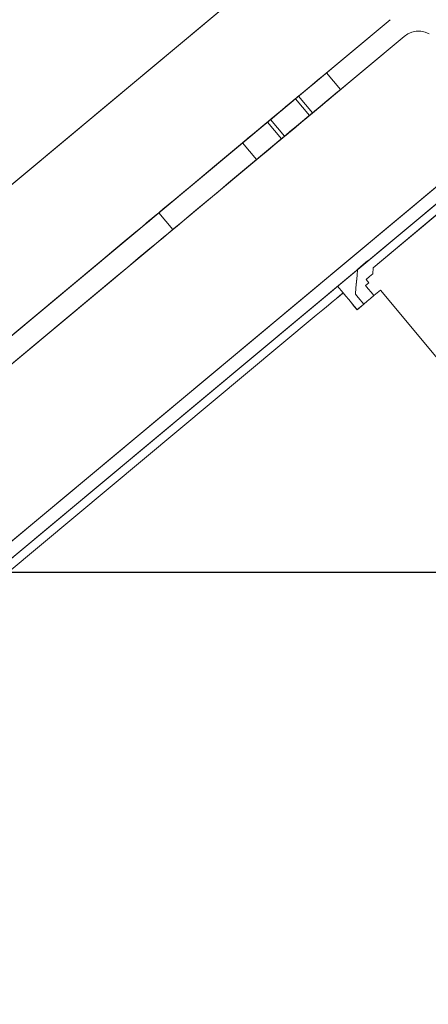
# Model space of a CAD drawing. Header units: millimetres. Extents: x -125266 to 274256, y -711690 to -301689.
# Tile 138 of 256: x -53008 to -52952, y -360982 to -360847. Entities that reach past the tile are written whole.
import ezdxf

# ---------------------------------------------------------------- set-up
doc = ezdxf.new("R2010")
doc.units = ezdxf.units.MM
for name, color, linetype, lineweight in [('AD Wall', 8, 'Continuous', 15), ('ARCH', 7, 'Continuous', 0), ('Equipment', 8, 'Continuous', 0), ('Finished Line', 7, 'Continuous', 0), ('MEPTEK HVAC-Kitchen Exhaust Air Duct', 30, 'Continuous', 30), ('MEPTEK-TEXT1', 7, 'Continuous', 30), ('Plaster Line', 7, 'Continuous', 0)]:
    doc.layers.add(name, color=color, linetype=linetype, lineweight=lineweight)
doc.layers.add('Light Equipment', color=8, linetype='Continuous')
doc.styles.get("Standard").update_dxf_attribs({"font": 'ARIALN.TTF'})
pattern_1 = [(22.867872, (419150.544, -703283.92), (-30.845707, 73.1364), [])]

# ---------------------------------------------------------------- blocks, each defined once
blk = doc.blocks.new('A$Cf0359734')
at = {"layer": 'Equipment', "extrusion": (0, 0, -1), "elevation": -15}
for points in [[(-610.08, 1224.8, -3.802846), (-1131.03, 947.45, 3.802846)], [(-563.59, 1106.14, -3.146449), (-1057.95, 842.95, 3.146449)], [(-925.33, 346.16, -0.129924), (-1023.81, 531.15, 1.000022), (-1101.7, 512.85, 0.129912), (-984, 291.76, -0.129912), (-1101.7, 512.85, -1.000022), (-1023.81, 531.15, 0.129924), (-925.33, 346.16, -0.129924), (-1023.82, 531.15, 0.129924), (-925.33, 346.16, -0.99992), (-984, 291.76, -0.129912), (-1101.7, 512.85, 0.129912), (-984, 291.76, 0.99992)]]:
    blk.add_lwpolyline(points, format="xyb", close=True, dxfattribs=at)
for points in [[(-1077.22, 914.23), (-1087.36, 908.84), (-1091.17, 906.81, 3.626728), (-598.02, 1169.35)], [(-597.22, 1169.31, -3.616317), (-1091.58, 906.12), (-1091.53, 906.21), (-1091.47, 906.29), (-1091.43, 906.38), (-1091.37, 906.46), (-1091.32, 906.55), (-1091.27, 906.64), (-1091.21, 906.72), (-1091.17, 906.81), (-598.02, 1169.35)], [(-597.22, 1169.31, -3.616317), (-1091.58, 906.12, 3.616317), (-597.22, 1169.31)], [(-591.72, 1158.99, -3.538831), (-1086.08, 895.8), (-1084.55, 898.38), (-1083.02, 900.96), (-1081.45, 903.53), (-1079.89, 906.09), (-1078.3, 908.63), (-1076.7, 911.18)], [(-591.72, 1158.99, -3.538831), (-1086.08, 895.8), (-1091.77, 906.49), (-1091.58, 906.12), (-1086.08, 895.8), (-1084.56, 898.38), (-1083.01, 900.96), (-1081.46, 903.52), (-1079.89, 906.09), (-1078.3, 908.64), (-1076.7, 911.18)], [(-599.16, 1041.72, -0.011713), (-984.65, 836.49), (-990.41, 833.33), (-995.88, 829.76), (-1000.96, 825.89), (-1005.71, 821.66), (-1011.22, 815.87), (-1016.16, 809.59), (-1020.38, 803.05), (-1023.98, 796.1), (-1025.53, 792.69), (-1080.44, 895.53, 3.572618), (-594.65, 1154.15, -3.572618), (-1080.44, 895.53, 3.572618), (-594.65, 1154.15, -3.572618), (-1080.31, 895.59), (-1031.84, 804.55), (-1031.86, 804.52), (-1031.84, 804.55)], [(-546.27, 1063.03, -2.890001), (-1031.78, 804.43), (-1025.53, 792.69)]]:
    blk.add_lwpolyline(points, format="xyb", dxfattribs=at)
for points in [[(-1106.8, 891.72), (-820.15, 353.29), (-819.59, 352.23), (-819.31, 351.71), (-818.74, 350.65), (-818.46, 350.12), (-818.18, 349.59), (-817.9, 349.06), (-819.49, 348.21), (-819.77, 348.74), (-820.05, 349.27), (-820.33, 349.8), (-820.89, 350.86), (-821.18, 351.39), (-821.74, 352.45), (-1108.39, 890.88)], [(-794.9, 385.89), (-918.04, 617.18)], [(-921.53, 579.36), (-920.92, 579.36), (-920.33, 579.24), (-919.76, 579.01), (-919.25, 578.67), (-918.83, 578.24), (-918.49, 577.73), (-918.83, 578.24), (-919.25, 578.67), (-919.76, 579.01), (-920.33, 579.24), (-920.92, 579.36), (-921.53, 579.36)], [(-825.23, 408.94), (-915.84, 579.14), (-901.08, 551.42)], [(-827.88, 407.53), (-918.49, 577.73), (-903.73, 550.01)], [(-918.49, 577.73), (-918.49, 577.73)], [(-933.64, 562.63), (-934.7, 562.07), (-934.42, 561.54), (-934.13, 561.01), (-933.57, 559.95), (-933.29, 559.42), (-932.72, 558.36), (-932.44, 557.83), (-926.52, 546.71), (-926.77, 545.9), (-926.49, 545.37), (-926.21, 544.84), (-926.74, 544.56), (-926.45, 544.03), (-926.98, 543.75), (-927.51, 543.47), (-928.04, 543.19)], [(-896.38, 542.59), (-896.29, 542.42), (-896.03, 541.92), (-895.59, 541.11), (-895.01, 540.01), (-894.3, 538.67), (-893.48, 537.15), (-892.6, 535.49), (-891.69, 533.77), (-892.6, 535.49), (-893.48, 537.15), (-894.3, 538.67), (-895.01, 540.01), (-895.59, 541.11), (-896.03, 541.92), (-896.29, 542.42), (-896.38, 542.59), (-896.48, 542.76), (-896.74, 543.27), (-897.18, 544.08), (-897.76, 545.18), (-898.47, 546.52), (-899.29, 548.04), (-900.17, 549.7), (-901.08, 551.42)], [(-903.73, 550.01), (-902.82, 548.29), (-901.93, 546.63), (-901.12, 545.11), (-900.41, 543.77), (-899.83, 542.67), (-899.39, 541.85), (-899.12, 541.36), (-899.03, 541.19)], [(-925.46, 547.28), (-924.9, 546.22), (-924.62, 545.69), (-924.87, 544.88), (-925.11, 544.07), (-925.36, 543.26), (-925.61, 542.44), (-926.14, 542.16), (-927.2, 541.6)], [(-1071.02, 468.43), (-928.61, 544.25), (-928.32, 543.72), (-928.04, 543.19), (-927.76, 542.66), (-927.48, 542.13), (-927.2, 541.6), (-926.63, 540.54), (-926.1, 540.82), (-925.57, 541.1), (-925.05, 541.39), (-924.52, 541.67), (-923.99, 541.95)], [(-834.92, 374.65), (-921.73, 537.71), (-922.3, 538.77), (-922.58, 539.3), (-923.14, 540.36), (-923.42, 540.89), (-923.7, 541.42), (-923.99, 541.95), (-922.93, 542.51)], [(-896.38, 542.59), (-896.29, 542.42), (-896.03, 541.93), (-895.59, 541.1), (-895.01, 540.01), (-894.3, 538.67), (-893.48, 537.14), (-892.6, 535.49), (-891.69, 533.77), (-849.39, 454.32), (-891.69, 533.77)], [(-896.38, 542.6), (-896.38, 542.6)], [(-896.38, 542.6), (-896.38, 542.6)], [(-899.03, 541.18), (-898.94, 541.02), (-898.68, 540.51), (-898.24, 539.7), (-897.66, 538.6), (-896.94, 537.26), (-896.13, 535.74), (-895.25, 534.08), (-894.33, 532.36)], [(-899.04, 541.18), (-899.04, 541.18)], [(-899.04, 541.18), (-899.04, 541.18)], [(-891.69, 533.77), (-849.39, 454.32), (-848.47, 452.59), (-847.59, 450.94), (-846.78, 449.41), (-846.06, 448.07), (-845.48, 446.98), (-845.04, 446.16), (-844.78, 445.66), (-844.69, 445.49), (-844.78, 445.66), (-845.04, 446.16), (-845.48, 446.98), (-846.06, 448.07), (-846.78, 449.41), (-847.59, 450.94), (-848.47, 452.59), (-849.39, 454.32)], [(-894.33, 532.36), (-852.03, 452.91)]]:
    blk.add_lwpolyline(points, dxfattribs=at)
for points in [[(-905.78, 560.25), (-905.87, 560.41), (-906.13, 560.89), (-906.53, 561.65), (-907.05, 562.63), (-907.66, 563.76), (-908.3, 564.97), (-908.92, 566.14), (-909.49, 567.21), (-909.96, 568.09), (-910.29, 568.71), (-910.46, 569.04), (-910.29, 568.71), (-909.96, 568.09), (-909.49, 567.21), (-908.92, 566.14), (-908.3, 564.97), (-907.66, 563.76), (-907.05, 562.63), (-906.53, 561.65), (-906.13, 560.89), (-905.87, 560.41)], [(-905.78, 560.25), (-905.87, 560.41), (-906.13, 560.89), (-906.53, 561.65), (-907.05, 562.63), (-907.66, 563.76), (-908.3, 564.97), (-908.92, 566.14), (-909.49, 567.21), (-909.96, 568.09), (-910.29, 568.71), (-910.46, 569.04), (-910.29, 568.71), (-909.96, 568.09), (-909.49, 567.21), (-908.92, 566.14), (-908.3, 564.97), (-907.66, 563.76), (-907.05, 562.63), (-906.53, 561.65), (-906.13, 560.89), (-905.87, 560.41)], [(-905.78, 560.25), (-905.87, 560.41), (-906.13, 560.89), (-906.53, 561.65), (-907.05, 562.63), (-907.66, 563.76), (-908.3, 564.97), (-908.92, 566.14), (-909.49, 567.21), (-909.96, 568.09), (-910.29, 568.71), (-910.46, 569.04), (-910.29, 568.71), (-909.96, 568.09), (-909.49, 567.21), (-908.92, 566.14), (-908.3, 564.97), (-907.66, 563.76), (-907.05, 562.63), (-906.53, 561.65), (-906.13, 560.89), (-905.87, 560.41)], [(-910.48, 569.08), (-910.4, 568.91), (-910.14, 568.44), (-909.74, 567.67), (-909.22, 566.7), (-908.61, 565.56), (-907.97, 564.36), (-907.35, 563.19), (-906.78, 562.12), (-906.31, 561.24), (-905.98, 560.62), (-905.81, 560.29), (-905.98, 560.62), (-906.31, 561.24), (-906.78, 562.12), (-907.35, 563.19), (-907.97, 564.36), (-908.61, 565.56), (-909.22, 566.7), (-909.74, 567.67), (-910.14, 568.44), (-910.4, 568.91)], [(-910.49, 569.08), (-913.13, 567.67)], [(-910.49, 569.08), (-913.13, 567.67)], [(-908.43, 558.84), (-908.52, 559), (-908.77, 559.48), (-909.18, 560.24), (-909.7, 561.22), (-910.3, 562.36), (-910.94, 563.56), (-911.57, 564.73), (-912.14, 565.8), (-912.6, 566.68), (-912.94, 567.3), (-913.11, 567.63), (-912.94, 567.3), (-912.6, 566.68), (-912.14, 565.8), (-911.57, 564.73), (-910.94, 563.56), (-910.3, 562.36), (-909.7, 561.22), (-909.18, 560.24), (-908.77, 559.48), (-908.52, 559)], [(-910.78, 563.25), (-911.42, 564.45), (-912, 565.55), (-912.5, 566.48), (-912.87, 567.17), (-913.08, 567.57), (-913.13, 567.66), (-913, 567.42), (-912.7, 566.86), (-912.27, 566.04), (-911.72, 565.01), (-911.1, 563.86), (-910.46, 562.66), (-909.85, 561.5), (-909.3, 560.47), (-908.86, 559.65), (-908.57, 559.09), (-908.44, 558.85), (-908.48, 558.93), (-908.7, 559.34), (-909.07, 560.03), (-909.56, 560.96), (-910.15, 562.06)], [(-910.78, 563.25), (-911.42, 564.45), (-912, 565.55), (-912.5, 566.48), (-912.87, 567.17), (-913.08, 567.57), (-913.13, 567.66), (-913, 567.42), (-912.7, 566.86), (-912.27, 566.04), (-911.72, 565.01), (-911.1, 563.86), (-910.46, 562.66), (-909.85, 561.5), (-909.3, 560.47), (-908.86, 559.65), (-908.57, 559.09), (-908.44, 558.85), (-908.48, 558.93), (-908.7, 559.34), (-909.07, 560.03), (-909.56, 560.96), (-910.15, 562.06)], [(-910.78, 563.25), (-911.42, 564.45), (-912, 565.55), (-912.5, 566.48), (-912.87, 567.17), (-913.08, 567.57), (-913.13, 567.66), (-913, 567.42), (-912.7, 566.86), (-912.27, 566.04), (-911.72, 565.01), (-911.1, 563.86), (-910.46, 562.66), (-909.85, 561.5), (-909.3, 560.47), (-908.86, 559.65), (-908.57, 559.09), (-908.44, 558.85), (-908.48, 558.93), (-908.7, 559.34), (-909.07, 560.03), (-909.56, 560.96), (-910.15, 562.06)], [(-905.78, 560.25), (-906.42, 561.44), (-907, 562.54), (-907.5, 563.47), (-907.87, 564.17), (-908.08, 564.57), (-908.13, 564.65), (-908, 564.41), (-907.7, 563.85), (-907.27, 563.03), (-906.72, 562.01), (-906.11, 560.85), (-905.47, 559.65), (-904.85, 558.49), (-904.3, 557.46), (-903.86, 556.64), (-903.57, 556.09), (-903.44, 555.84), (-903.48, 555.93), (-903.7, 556.33), (-904.07, 557.03), (-904.56, 557.96), (-905.15, 559.06)], [(-905.78, 560.25), (-906.42, 561.44), (-907, 562.54), (-907.5, 563.47), (-907.87, 564.17), (-908.08, 564.57), (-908.13, 564.65), (-908, 564.41), (-907.7, 563.85), (-907.27, 563.03), (-906.72, 562.01), (-906.11, 560.85), (-905.47, 559.65), (-904.85, 558.49), (-904.3, 557.46), (-903.86, 556.64), (-903.57, 556.09), (-903.44, 555.84), (-903.48, 555.93), (-903.7, 556.33), (-904.07, 557.03), (-904.56, 557.96), (-905.15, 559.06)], [(-907.88, 564.18), (-907.79, 564.01), (-907.53, 563.53), (-907.15, 562.82), (-906.7, 561.97), (-906.25, 561.13), (-905.87, 560.41), (-905.62, 559.93), (-905.53, 559.76), (-905.62, 559.93), (-905.87, 560.41), (-906.25, 561.13), (-906.7, 561.97), (-907.15, 562.82), (-907.53, 563.53), (-907.79, 564.01)], [(-907.88, 564.18), (-907.79, 564.01), (-907.53, 563.53), (-907.15, 562.82), (-906.7, 561.97), (-906.25, 561.13), (-905.87, 560.41), (-905.62, 559.93), (-905.53, 559.76), (-905.62, 559.93), (-905.87, 560.41), (-906.25, 561.13), (-906.7, 561.97), (-907.15, 562.82), (-907.53, 563.53), (-907.79, 564.01)], [(-907.88, 564.18), (-907.79, 564.01), (-907.53, 563.53), (-907.15, 562.82), (-906.7, 561.97), (-906.25, 561.13), (-905.87, 560.41), (-905.62, 559.93), (-905.53, 559.76), (-905.62, 559.93), (-905.87, 560.41), (-906.25, 561.13), (-906.7, 561.97), (-907.15, 562.82), (-907.53, 563.53), (-907.79, 564.01)], [(-907.88, 564.18), (-907.79, 564.01), (-907.53, 563.53), (-907.15, 562.82), (-906.7, 561.97), (-906.25, 561.13), (-905.87, 560.41), (-905.62, 559.93), (-905.53, 559.76), (-905.62, 559.93), (-905.87, 560.41), (-906.25, 561.13), (-906.7, 561.97), (-907.15, 562.82), (-907.53, 563.53), (-907.79, 564.01)], [(-907.88, 564.18), (-910.52, 562.77)], [(-907.88, 564.18), (-910.52, 562.77)], [(-908.14, 564.66), (-910.78, 563.25)], [(-908.43, 558.84), (-909.07, 560.03), (-909.65, 561.13), (-910.15, 562.06), (-910.52, 562.76), (-910.73, 563.16), (-910.78, 563.24), (-910.65, 563), (-910.35, 562.45), (-909.92, 561.62), (-909.37, 560.6), (-908.75, 559.44), (-908.11, 558.24), (-907.5, 557.08), (-906.95, 556.05), (-906.51, 555.23), (-906.22, 554.68), (-906.09, 554.43), (-906.13, 554.52), (-906.35, 554.92), (-906.72, 555.62), (-907.21, 556.55), (-907.8, 557.65)], [(-908.43, 558.84), (-909.07, 560.03), (-909.65, 561.13), (-910.15, 562.06), (-910.52, 562.76), (-910.73, 563.16), (-910.78, 563.24), (-910.65, 563), (-910.35, 562.45), (-909.92, 561.62), (-909.37, 560.6), (-908.75, 559.44), (-908.11, 558.24), (-907.5, 557.08), (-906.95, 556.05), (-906.51, 555.23), (-906.22, 554.68), (-906.09, 554.43), (-906.13, 554.52), (-906.35, 554.92), (-906.72, 555.62), (-907.21, 556.55), (-907.8, 557.65)], [(-908.17, 558.35), (-908.26, 558.52), (-908.52, 559), (-908.9, 559.72), (-909.35, 560.56), (-909.8, 561.4), (-910.18, 562.12), (-910.44, 562.6), (-910.53, 562.77), (-910.44, 562.6), (-910.18, 562.12), (-909.8, 561.4), (-909.35, 560.56), (-908.9, 559.72), (-908.52, 559), (-908.26, 558.52)], [(-908.17, 558.35), (-908.26, 558.52), (-908.52, 559), (-908.9, 559.72), (-909.35, 560.56), (-909.8, 561.4), (-910.18, 562.12), (-910.44, 562.6), (-910.53, 562.77), (-910.44, 562.6), (-910.18, 562.12), (-909.8, 561.4), (-909.35, 560.56), (-908.9, 559.72), (-908.52, 559), (-908.26, 558.52)], [(-908.17, 558.35), (-908.26, 558.52), (-908.52, 559), (-908.9, 559.72), (-909.35, 560.56), (-909.8, 561.4), (-910.18, 562.12), (-910.44, 562.6), (-910.53, 562.77), (-910.44, 562.6), (-910.18, 562.12), (-909.8, 561.4), (-909.35, 560.56), (-908.9, 559.72), (-908.52, 559), (-908.26, 558.52)], [(-908.17, 558.35), (-908.26, 558.52), (-908.52, 559), (-908.9, 559.72), (-909.35, 560.56), (-909.8, 561.4), (-910.18, 562.12), (-910.44, 562.6), (-910.53, 562.77), (-910.44, 562.6), (-910.18, 562.12), (-909.8, 561.4), (-909.35, 560.56), (-908.9, 559.72), (-908.52, 559), (-908.26, 558.52)], [(-908.43, 558.84), (-905.78, 560.25)], [(-908.43, 558.84), (-905.78, 560.25)], [(-908.17, 558.36), (-905.53, 559.76)], [(-908.17, 558.36), (-905.53, 559.76)], [(-906.08, 554.43), (-903.43, 555.84)], [(-896.39, 542.59), (-899.03, 541.18)], [(-896.39, 542.59), (-899.03, 541.18)], [(-899.03, 541.18), (-898.94, 541.01), (-898.68, 540.52), (-898.24, 539.69), (-897.66, 538.6), (-896.94, 537.26), (-896.13, 535.73), (-895.25, 534.08), (-894.33, 532.36), (-895.25, 534.08), (-896.13, 535.73), (-896.94, 537.26), (-897.66, 538.6), (-898.24, 539.69), (-898.68, 540.52), (-898.94, 541.01)], [(-894.33, 532.36), (-852.04, 452.91)]]:
    blk.add_lwpolyline(points, close=True, dxfattribs=at)
at = {"layer": 'Equipment', "extrusion": (0, 0, -1)}
for centre, radius, start, end in [((-625.13, 625.13, -15), 625.13, 145.14256, 90.9177), ((-624.65, 624.95, -15), 545.06, 148.8605, 87.1998), ((-624.65, 624.95, -15), 545.06, 148.8605, 87.1998), ((-624.65, 624.95, -15), 545.06, 148.8605, 87.1998), ((-624.65, 624.95, -15), 545.06, 148.8605, 87.1998), ((-624.65, 624.95, -15), 535.05, 147.0159, 89.0443), ((-624.65, 624.95, -15), 535.05, 147.0159, 89.0443)]:
    blk.add_arc(centre, radius, start, end, dxfattribs=at)
blk = doc.blocks.new('ARCH')
at = {"layer": 'AD Wall', "lineweight": 0}
h = blk.add_hatch(dxfattribs=at)
h.set_pattern_fill('ANSI31', color=256, scale=25, angle=-22.1321)
h.set_pattern_definition(pattern_1)
edge = h.paths.add_edge_path()
edge.add_arc((-53209.78, -360695), 761.13, 66.95018, 372.72531)
edge.add_line((-52467.34, -360527.34), (-52564.88, -360549.37))
edge.add_arc((-53209.78, -360695), 661.13, -293.04982, 12.72531, ccw=False)
edge.add_line((-52950.92, -360086.65), (-52911.77, -359994.63))
h = blk.add_hatch(dxfattribs=at)
h.set_pattern_fill('ANSI31', color=256, scale=25, angle=-22.1321)
h.set_pattern_definition(pattern_1)
edge = h.paths.add_edge_path()
edge.add_arc((-53209.78, -360695), 761.13, 66.95018, 372.72531)
edge.add_line((-52467.34, -360527.34), (-52564.88, -360549.37))
edge.add_arc((-53209.78, -360695), 661.13, -293.04982, 12.72531, ccw=False)
edge.add_line((-52950.92, -360086.65), (-52911.77, -359994.63))
at = {"layer": 'AD Wall', "lineweight": 0, "extrusion": (0, 0, -1)}
for radius in [761.13, 761.13, 661.13, 661.13]:
    blk.add_arc((53209.78, -360695, -5.05), radius, 167.27469, 113.04982, dxfattribs=at)
at = {"layer": 'Finished Line', "color": 8, "extrusion": (0, 0, -1)}
blk.add_arc((53209.78, -360695, -5.05), 785.13, 167.27469, 267.30778, dxfattribs=at)
blk.add_arc((53209.78, -360695, -5.05), 785.13, 167.27469, 267.30778, dxfattribs=at)
at = {"layer": 'Light Equipment', "lineweight": 0, "extrusion": (0, 0, -1), "elevation": -5.05}
for points in [[(52997.28, -360133.86, -3.802846), (52619.2, -360587.04, 3.802846)], [(53085.06, -360226.26, -3.146449), (52726.27, -360656.3, 3.146449)], [(53036.28, -361066.52, -0.129924), (52875.36, -360932.26, 1.000022), (52810.11, -360978.56, 0.129912), (53002.43, -361139.02, -0.129912), (52810.11, -360978.56, -1.000022), (52875.36, -360932.26, 0.129924), (53036.28, -361066.52, -0.129924), (52875.36, -360932.27, 0.129924), (53036.28, -361066.52, -0.99992), (53002.43, -361139.02, -0.129912), (52810.11, -360978.56, 0.129912), (53002.43, -361139.02, 0.99992)]]:
    blk.add_lwpolyline(points, format="xyb", close=True, dxfattribs=at)
for points in [[(52681.57, -360597.53), (52674.21, -360606.35), (52671.44, -360609.66, 3.626728), (53029.34, -360180.67)], [(53030.1, -360180.41, -3.616317), (52671.32, -360610.45), (52671.33, -360610.35), (52671.35, -360610.25), (52671.37, -360610.16), (52671.39, -360610.06), (52671.4, -360609.96), (52671.41, -360609.86), (52671.43, -360609.76), (52671.44, -360609.66), (53029.34, -360180.67)], [(53030.1, -360180.41, -3.616317), (52671.32, -360610.46, 3.616317), (53030.1, -360180.41)], [(53039.08, -360187.9, -3.538831), (52680.3, -360617.95), (52680.74, -360614.97), (52681.2, -360612.01), (52681.68, -360609.04), (52682.16, -360606.08), (52682.67, -360603.12), (52683.2, -360600.16)], [(53039.08, -360187.9, -3.538831), (52680.3, -360617.95), (52671, -360610.19), (52671.32, -360610.45), (52680.3, -360617.95), (52680.74, -360614.98), (52681.2, -360612.01), (52681.67, -360609.05), (52682.16, -360606.08), (52682.67, -360603.12), (52683.2, -360600.16)], [(53076.37, -360299.33, -0.011713), (52796.61, -360634.67), (52792.46, -360639.77), (52788.74, -360645.14), (52785.49, -360650.64), (52782.68, -360656.34), (52779.76, -360663.78), (52777.55, -360671.46), (52776.11, -360679.11), (52775.39, -360686.9), (52775.24, -360690.64), (52685.63, -360616.07, 3.572618), (53038.19, -360193.48, -3.572618), (52685.63, -360616.07, 3.572618), (53038.19, -360193.48, -3.572618), (52685.73, -360615.96), (52764.92, -360682.03), (52764.92, -360682.07), (52764.92, -360682.03)], [(53117.33, -360259.66, -2.890001), (52765.03, -360682.12), (52775.24, -360690.64)]]:
    blk.add_lwpolyline(points, format="xyb", dxfattribs=at)
for points in [[(52662.64, -360629.53), (53131.02, -361020.29), (53131.94, -361021.06), (53132.4, -361021.44), (53133.33, -361022.21), (53133.79, -361022.59), (53134.25, -361022.98), (53134.71, -361023.36), (53133.55, -361024.74), (53133.09, -361024.36), (53132.63, -361023.98), (53132.17, -361023.59), (53131.25, -361022.82), (53130.79, -361022.44), (53129.87, -361021.67), (52661.49, -360630.91)], [(53142.14, -360980.58), (52940.94, -360812.73)], [(52951.95, -360849.07), (52952.51, -360848.84), (52953.11, -360848.73), (52953.72, -360848.73), (52954.31, -360848.85), (52954.87, -360849.09), (52955.38, -360849.44), (52954.87, -360849.09), (52954.31, -360848.85), (52953.72, -360848.73), (52953.11, -360848.73), (52952.51, -360848.84), (52951.95, -360849.07)], [(53105.35, -360970.65), (52957.3, -360847.13), (52981.41, -360867.25)], [(53103.43, -360972.96), (52955.37, -360849.44), (52979.49, -360869.55)], [(52955.37, -360849.44), (52955.37, -360849.44)], [(52989.09, -360873.66), (52989.24, -360873.78), (52989.67, -360874.14), (52990.38, -360874.74), (52991.34, -360875.53), (52992.5, -360876.5), (52993.83, -360877.61), (52995.27, -360878.81), (52996.77, -360880.06), (52995.27, -360878.81), (52993.83, -360877.61), (52992.5, -360876.5), (52991.34, -360875.53), (52990.38, -360874.74), (52989.67, -360874.14), (52989.24, -360873.78), (52989.09, -360873.66), (52988.94, -360873.53), (52988.5, -360873.17), (52987.8, -360872.58), (52986.84, -360871.78), (52985.68, -360870.81), (52984.35, -360869.7), (52982.91, -360868.5), (52981.41, -360867.25)], [(52979.49, -360869.55), (52980.98, -360870.8), (52982.43, -360872), (52983.75, -360873.11), (52984.92, -360874.08), (52985.87, -360874.88), (52986.58, -360875.47), (52987.02, -360875.84), (52987.17, -360875.96)], [(52947.03, -360869.13), (52946.26, -360870.05), (52946.72, -360870.44), (52947.18, -360870.82), (52948.11, -360871.59), (52948.57, -360871.97), (52949.49, -360872.74), (52949.95, -360873.13), (52959.62, -360881.2), (52959.7, -360882.04), (52960.16, -360882.42), (52960.62, -360882.81), (52960.23, -360883.27), (52960.69, -360883.65), (52960.31, -360884.11), (52959.92, -360884.57), (52959.54, -360885.03)], [(52989.09, -360873.66), (52989.24, -360873.78), (52989.67, -360874.14), (52990.39, -360874.74), (52991.34, -360875.53), (52992.5, -360876.51), (52993.83, -360877.61), (52995.27, -360878.81), (52996.77, -360880.06), (53065.88, -360937.72), (52996.77, -360880.06)], [(52989.09, -360873.65), (52989.09, -360873.65)], [(52989.09, -360873.65), (52989.09, -360873.65)], [(52987.17, -360875.96), (52987.31, -360876.08), (52987.75, -360876.45), (52988.46, -360877.04), (52989.41, -360877.84), (52990.58, -360878.81), (52991.91, -360879.91), (52993.35, -360881.12), (52994.84, -360882.37)], [(52987.17, -360875.96), (52987.17, -360875.96)], [(52987.17, -360875.96), (52987.17, -360875.96)], [(52996.77, -360880.06), (53065.88, -360937.72), (53067.38, -360938.97), (53068.82, -360940.18), (53070.15, -360941.28), (53071.31, -360942.25), (53072.27, -360943.05), (53072.98, -360943.65), (53073.41, -360944.01), (53073.56, -360944.13), (53073.41, -360944.01), (53072.98, -360943.65), (53072.27, -360943.05), (53071.31, -360942.25), (53070.15, -360941.28), (53068.82, -360940.18), (53067.38, -360938.97), (53065.88, -360937.72)], [(52960.39, -360880.27), (52961.31, -360881.04), (52961.77, -360881.43), (52961.85, -360882.27), (52961.92, -360883.12), (52962, -360883.96), (52962.08, -360884.81), (52961.69, -360885.27), (52960.92, -360886.19)], [(52994.85, -360882.37), (53063.96, -360940.03)], [(53109.3, -361006.07), (52967.45, -360887.73), (52966.53, -360886.96), (52966.07, -360886.57), (52965.15, -360885.81), (52964.69, -360885.42), (52964.23, -360885.04), (52963.76, -360884.65), (52964.53, -360883.73)], [(52855.26, -361008.15), (52958.62, -360884.27), (52959.08, -360884.65), (52959.54, -360885.03), (52960, -360885.42), (52960.46, -360885.8), (52960.92, -360886.19), (52961.84, -360886.96), (52962.23, -360886.5), (52962.61, -360886.03), (52963, -360885.57), (52963.38, -360885.11), (52963.76, -360884.65)]]:
    blk.add_lwpolyline(points, dxfattribs=at)
for points in [[(52973.73, -360860.84), (52973.59, -360860.72), (52973.17, -360860.38), (52972.51, -360859.83), (52971.66, -360859.11), (52970.67, -360858.29), (52969.63, -360857.42), (52968.61, -360856.57), (52967.67, -360855.79), (52966.91, -360855.16), (52966.37, -360854.7), (52966.09, -360854.47), (52966.37, -360854.7), (52966.91, -360855.16), (52967.67, -360855.79), (52968.61, -360856.57), (52969.63, -360857.42), (52970.67, -360858.29), (52971.66, -360859.11), (52972.51, -360859.83), (52973.17, -360860.38), (52973.59, -360860.72)], [(52973.73, -360860.84), (52973.59, -360860.72), (52973.17, -360860.38), (52972.51, -360859.83), (52971.66, -360859.11), (52970.67, -360858.29), (52969.63, -360857.42), (52968.61, -360856.57), (52967.67, -360855.79), (52966.91, -360855.16), (52966.37, -360854.7), (52966.09, -360854.47), (52966.37, -360854.7), (52966.91, -360855.16), (52967.67, -360855.79), (52968.61, -360856.57), (52969.63, -360857.42), (52970.67, -360858.29), (52971.66, -360859.11), (52972.51, -360859.83), (52973.17, -360860.38), (52973.59, -360860.72)], [(52973.73, -360860.84), (52973.59, -360860.72), (52973.17, -360860.38), (52972.51, -360859.83), (52971.66, -360859.11), (52970.67, -360858.29), (52969.63, -360857.42), (52968.61, -360856.57), (52967.67, -360855.79), (52966.91, -360855.16), (52966.37, -360854.7), (52966.09, -360854.47), (52966.37, -360854.7), (52966.91, -360855.16), (52967.67, -360855.79), (52968.61, -360856.57), (52969.63, -360857.42), (52970.67, -360858.29), (52971.66, -360859.11), (52972.51, -360859.83), (52973.17, -360860.38), (52973.59, -360860.72)], [(52966.05, -360854.44), (52966.19, -360854.56), (52966.61, -360854.9), (52967.27, -360855.45), (52968.12, -360856.17), (52969.11, -360856.99), (52970.15, -360857.86), (52971.18, -360858.71), (52972.11, -360859.49), (52972.87, -360860.12), (52973.41, -360860.58), (52973.7, -360860.81), (52973.41, -360860.58), (52972.87, -360860.12), (52972.11, -360859.49), (52971.18, -360858.71), (52970.15, -360857.86), (52969.11, -360856.99), (52968.12, -360856.17), (52967.27, -360855.45), (52966.61, -360854.9), (52966.19, -360854.56)], [(52966.05, -360854.44), (52964.13, -360856.74)], [(52966.05, -360854.44), (52964.13, -360856.74)], [(52973.73, -360860.84), (52972.69, -360859.98), (52971.74, -360859.18), (52970.93, -360858.5), (52970.32, -360858), (52969.97, -360857.71), (52969.9, -360857.65), (52970.11, -360857.82), (52970.59, -360858.23), (52971.31, -360858.82), (52972.2, -360859.57), (52973.21, -360860.41), (52974.25, -360861.28), (52975.26, -360862.12), (52976.15, -360862.86), (52976.87, -360863.46), (52977.35, -360863.86), (52977.56, -360864.04), (52977.49, -360863.98), (52977.14, -360863.69), (52976.54, -360863.18), (52975.73, -360862.51), (52974.77, -360861.71)], [(52973.73, -360860.84), (52972.69, -360859.98), (52971.74, -360859.18), (52970.93, -360858.5), (52970.32, -360858), (52969.97, -360857.71), (52969.9, -360857.65), (52970.11, -360857.82), (52970.59, -360858.23), (52971.31, -360858.82), (52972.2, -360859.57), (52973.21, -360860.41), (52974.25, -360861.28), (52975.26, -360862.12), (52976.15, -360862.86), (52976.87, -360863.46), (52977.35, -360863.86), (52977.56, -360864.04), (52977.49, -360863.98), (52977.14, -360863.69), (52976.54, -360863.18), (52975.73, -360862.51), (52974.77, -360861.71)], [(52971.81, -360863.15), (52971.67, -360863.03), (52971.25, -360862.68), (52970.59, -360862.13), (52969.74, -360861.42), (52968.75, -360860.6), (52967.71, -360859.72), (52966.68, -360858.87), (52965.75, -360858.09), (52964.99, -360857.46), (52964.45, -360857.01), (52964.16, -360856.77), (52964.45, -360857.01), (52964.99, -360857.46), (52965.75, -360858.09), (52966.68, -360858.87), (52967.71, -360859.72), (52968.75, -360860.6), (52969.74, -360861.42), (52970.59, -360862.13), (52971.25, -360862.68), (52971.67, -360863.03)], [(52967.97, -360859.94), (52966.93, -360859.08), (52965.97, -360858.28), (52965.16, -360857.6), (52964.56, -360857.1), (52964.21, -360856.81), (52964.14, -360856.75), (52964.35, -360856.92), (52964.83, -360857.33), (52965.55, -360857.92), (52966.44, -360858.67), (52967.44, -360859.51), (52968.49, -360860.38), (52969.5, -360861.22), (52970.39, -360861.96), (52971.11, -360862.56), (52971.59, -360862.96), (52971.8, -360863.14), (52971.73, -360863.08), (52971.38, -360862.79), (52970.77, -360862.28), (52969.96, -360861.61), (52969.01, -360860.81)], [(52967.97, -360859.94), (52966.93, -360859.08), (52965.97, -360858.28), (52965.16, -360857.6), (52964.56, -360857.1), (52964.21, -360856.81), (52964.14, -360856.75), (52964.35, -360856.92), (52964.83, -360857.33), (52965.55, -360857.92), (52966.44, -360858.67), (52967.44, -360859.51), (52968.49, -360860.38), (52969.5, -360861.22), (52970.39, -360861.96), (52971.11, -360862.56), (52971.59, -360862.96), (52971.8, -360863.14), (52971.73, -360863.08), (52971.38, -360862.79), (52970.77, -360862.28), (52969.96, -360861.61), (52969.01, -360860.81)], [(52967.97, -360859.94), (52966.93, -360859.08), (52965.97, -360858.28), (52965.16, -360857.6), (52964.56, -360857.1), (52964.21, -360856.81), (52964.14, -360856.75), (52964.35, -360856.92), (52964.83, -360857.33), (52965.55, -360857.92), (52966.44, -360858.67), (52967.44, -360859.51), (52968.49, -360860.38), (52969.5, -360861.22), (52970.39, -360861.96), (52971.11, -360862.56), (52971.59, -360862.96), (52971.8, -360863.14), (52971.73, -360863.08), (52971.38, -360862.79), (52970.77, -360862.28), (52969.96, -360861.61), (52969.01, -360860.81)], [(52969.89, -360857.64), (52967.97, -360859.94)], [(52970.31, -360857.99), (52970.46, -360858.11), (52970.88, -360858.46), (52971.5, -360858.98), (52972.23, -360859.59), (52972.97, -360860.21), (52973.59, -360860.73), (52974.01, -360861.07), (52974.15, -360861.2), (52974.01, -360861.07), (52973.59, -360860.73), (52972.97, -360860.21), (52972.23, -360859.59), (52971.5, -360858.98), (52970.88, -360858.46), (52970.46, -360858.11)], [(52970.31, -360857.99), (52970.46, -360858.11), (52970.88, -360858.46), (52971.5, -360858.98), (52972.23, -360859.59), (52972.97, -360860.21), (52973.59, -360860.73), (52974.01, -360861.07), (52974.15, -360861.2), (52974.01, -360861.07), (52973.59, -360860.73), (52972.97, -360860.21), (52972.23, -360859.59), (52971.5, -360858.98), (52970.88, -360858.46), (52970.46, -360858.11)], [(52970.31, -360857.99), (52970.46, -360858.11), (52970.88, -360858.46), (52971.5, -360858.98), (52972.23, -360859.59), (52972.97, -360860.21), (52973.59, -360860.73), (52974.01, -360861.07), (52974.15, -360861.2), (52974.01, -360861.07), (52973.59, -360860.73), (52972.97, -360860.21), (52972.23, -360859.59), (52971.5, -360858.98), (52970.88, -360858.46), (52970.46, -360858.11)], [(52970.31, -360857.99), (52970.46, -360858.11), (52970.88, -360858.46), (52971.5, -360858.98), (52972.23, -360859.59), (52972.97, -360860.21), (52973.59, -360860.73), (52974.01, -360861.07), (52974.15, -360861.2), (52974.01, -360861.07), (52973.59, -360860.73), (52972.97, -360860.21), (52972.23, -360859.59), (52971.5, -360858.98), (52970.88, -360858.46), (52970.46, -360858.11)], [(52970.31, -360857.99), (52968.39, -360860.3)], [(52970.31, -360857.99), (52968.39, -360860.3)], [(52971.81, -360863.15), (52970.77, -360862.28), (52969.81, -360861.48), (52969, -360860.81), (52968.4, -360860.3), (52968.05, -360860.01), (52967.98, -360859.95), (52968.19, -360860.13), (52968.67, -360860.53), (52969.39, -360861.13), (52970.28, -360861.87), (52971.28, -360862.71), (52972.33, -360863.58), (52973.34, -360864.42), (52974.23, -360865.17), (52974.95, -360865.76), (52975.43, -360866.17), (52975.64, -360866.34), (52975.57, -360866.28), (52975.22, -360865.99), (52974.61, -360865.49), (52973.8, -360864.81), (52972.85, -360864.01)], [(52971.81, -360863.15), (52970.77, -360862.28), (52969.81, -360861.48), (52969, -360860.81), (52968.4, -360860.3), (52968.05, -360860.01), (52967.98, -360859.95), (52968.19, -360860.13), (52968.67, -360860.53), (52969.39, -360861.13), (52970.28, -360861.87), (52971.28, -360862.71), (52972.33, -360863.58), (52973.34, -360864.42), (52974.23, -360865.17), (52974.95, -360865.76), (52975.43, -360866.17), (52975.64, -360866.34), (52975.57, -360866.28), (52975.22, -360865.99), (52974.61, -360865.49), (52973.8, -360864.81), (52972.85, -360864.01)], [(52972.23, -360863.5), (52972.08, -360863.38), (52971.67, -360863.03), (52971.05, -360862.51), (52970.31, -360861.9), (52969.58, -360861.29), (52968.95, -360860.76), (52968.54, -360860.42), (52968.39, -360860.29), (52968.54, -360860.42), (52968.95, -360860.76), (52969.58, -360861.29), (52970.31, -360861.9), (52971.05, -360862.51), (52971.67, -360863.03), (52972.08, -360863.38)], [(52972.23, -360863.5), (52972.08, -360863.38), (52971.67, -360863.03), (52971.05, -360862.51), (52970.31, -360861.9), (52969.58, -360861.29), (52968.95, -360860.76), (52968.54, -360860.42), (52968.39, -360860.29), (52968.54, -360860.42), (52968.95, -360860.76), (52969.58, -360861.29), (52970.31, -360861.9), (52971.05, -360862.51), (52971.67, -360863.03), (52972.08, -360863.38)], [(52972.23, -360863.5), (52972.08, -360863.38), (52971.67, -360863.03), (52971.05, -360862.51), (52970.31, -360861.9), (52969.58, -360861.29), (52968.95, -360860.76), (52968.54, -360860.42), (52968.39, -360860.29), (52968.54, -360860.42), (52968.95, -360860.76), (52969.58, -360861.29), (52970.31, -360861.9), (52971.05, -360862.51), (52971.67, -360863.03), (52972.08, -360863.38)], [(52972.23, -360863.5), (52972.08, -360863.38), (52971.67, -360863.03), (52971.05, -360862.51), (52970.31, -360861.9), (52969.58, -360861.29), (52968.95, -360860.76), (52968.54, -360860.42), (52968.39, -360860.29), (52968.54, -360860.42), (52968.95, -360860.76), (52969.58, -360861.29), (52970.31, -360861.9), (52971.05, -360862.51), (52971.67, -360863.03), (52972.08, -360863.38)], [(52972.23, -360863.5), (52974.15, -360861.2)], [(52972.23, -360863.5), (52974.15, -360861.2)], [(52971.81, -360863.15), (52973.73, -360860.84)], [(52971.81, -360863.15), (52973.73, -360860.84)], [(52975.65, -360866.35), (52977.57, -360864.05)], [(52989.09, -360873.66), (52987.17, -360875.96)], [(52989.09, -360873.66), (52987.17, -360875.96)], [(52987.17, -360875.96), (52987.32, -360876.08), (52987.75, -360876.45), (52988.46, -360877.04), (52989.42, -360877.84), (52990.58, -360878.81), (52991.91, -360879.92), (52993.35, -360881.12), (52994.85, -360882.37), (52993.35, -360881.12), (52991.91, -360879.92), (52990.58, -360878.81), (52989.42, -360877.84), (52988.46, -360877.04), (52987.75, -360876.45), (52987.32, -360876.08)], [(52994.85, -360882.37), (53063.96, -360940.03)]]:
    blk.add_lwpolyline(points, close=True, dxfattribs=at)
at = {"layer": 'Light Equipment', "lineweight": 0, "extrusion": (0, 0, -1)}
for centre, radius, start, end in [((53209.26, -360695.01, -5.05), 625.13, 167.27469, 113.04982), ((53209.78, -360695, -5.05), 545.06, 170.9926, 109.3319), ((53209.78, -360695, -5.05), 545.06, 170.9926, 109.3319), ((53209.78, -360695, -5.05), 545.06, 170.9926, 109.3319), ((53209.78, -360695, -5.05), 545.06, 170.9926, 109.3319), ((53209.78, -360695, -5.05), 535.05, 169.148, 111.1765), ((53209.78, -360695, -5.05), 535.05, 169.148, 111.1765)]:
    blk.add_arc(centre, radius, start, end, dxfattribs=at)
at = {"layer": 'Plaster Line', "lineweight": 5, "extrusion": (0, 0, -1)}
blk.add_arc((53209.78, -360695, -5.05), 773.13, 167.27469, 269.31814, dxfattribs=at)
at = {"layer": 'Plaster Line', "color": 8, "lineweight": 5, "extrusion": (0, 0, -1)}
blk.add_arc((53209.78, -360695, -5.05), 773.13, 167.27469, 269.31814, dxfattribs=at)
at = {"layer": 'Equipment', "rotation": 337.8678715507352}
blk.add_blockref('A$Cf0359734', (-54023.85, -361038.56, -9.95), dxfattribs=at)

msp = doc.modelspace()

# ---------------------------------------------------------------- linework, layer by layer
at = {"layer": 'MEPTEK HVAC-Kitchen Exhaust Air Duct'}
msp.add_line((-53688.85, -360923.03, 5.05), (-52816.2, -360923.03, 5.05), dxfattribs=at)

# ---------------------------------------------------------------- block references
at = {"layer": 'ARCH'}
msp.add_blockref('ARCH', (0, 0), dxfattribs=at)

# ---------------------------------------------------------------- texts
at = {"layer": 'MEPTEK-TEXT1', "char_height": 350, "attachment_point": 1}
for s, insert, width in [('{\\fCalibri|b0|i0|c0|p34;\\H1.28571x;\\C1;GENERAL GUIDELINES-HVAC :\\P\\fArial Narrow|b0|i0|c0|p34;\\H0.88889x;\\C256;\\P\\fCalibri|b0|i0|c0|p34;\\C4;DUCTING :\\H0.875x;\\P\\pi-1050,l1050,t1050;\\C256;1.^IDUCTING SHALL BE IN ACCORDANCE WITH IS 655, GALVANIZED IRON SHEET TO BE USED FOR ALL DUCTING WORKS. THERMAL INSULATION ON DUCTS SHALL BE 19 MM THICK. CLOSED CELL CLASS “O” BS 476 PART 6-7 FM APPROVED NITRILE RUBBER ELASTOMERIC INSULATION THERMAL CONDUCTIVITY 0.033 WATTS PER METER-KELVIN (W/(M.K)) AT 0°C FOR AIR CONDITIONING DUCTING. \\P2.^ITHERMAL INSULATION ON KITCHEN EXHAUST DUCTING SHALL BE 80 MM THICK ALUMINUM FOIL FACED RESIN BONDED FIBRE GLASS WOOL OF DENSITY NOT LESS THAN 48 KG/M3.\\P3.^ITHERMAL INSULATION ON FRESH AIR, SUPPLY AIR AND RETURN AIR SHALL BE 19MM THICK CLOSED CELL ANTI-MICROBIAL CLASS “O” BS 476 AND PART 6 & 7 FM APPROVED NITRILE RUBBER ELASTOMERIC INSULATION THERMAL CONDUCTIVITY 0.033 WATTS PER METER-KELVIN (W/ (M\\fArial|b0|i0|c0|p34;.\\fCalibri|b0|i0|c0|p34;K)) AT 0°C.\\P4.^IAPPROPRIATE NUMBER OF TRAP DOORS SHALL BE PROVIDED IN KITCHEN EXHAUST DUCTING FOR OIL/GREASE CLEANING PURPOSE.\\P5.^IDUCTING INSTALLATION WITH RESPECT TO FRESH AIR INTAKE, KITCHEN EXHAUST OUT FROM LOCATION UP TO LOUVERS AT FAÇADE SHALL BE IN THE SCOPE OF CONCESSIONER INCLUDING AIR WASHER, EXHAUST FAN SECTION DRY SCRUBBER ETC.\\P6.^IEACH AND EVERY KITCHEN EXHAUST HOOD SHOULD BE EQUIPPED WITH UL LISTED, WET CHEMICAL BASED, MECHANICALLY OPERATED, AUTOMATIC FIRE SUPPRESSION SYSTEM. SEPARATE DRAWING TO BE SUBMITTED FOR HOOD SUPPRESSION SYSTEM.\\P7.^ISUPPORTING OF DUCTING TO BE DONE WITH USING ANGLE 50X 50 X 5MM AND TIE ROD OF SIZE MINIMUM 10 MM DIA/ AS PER DUCT SIZE.\\P8.^IPOST COMPLETION OF ONSITE WORK, CONCESSIONAIRE HAS TO SHARE TESTING AND COMMISSIONING REPORT WITH DIAL.\\P9.^IINTEGRATION WITH FIRE ALARM SYSTEM, SO THAT AHU GET SWITCHED OFF IN CASE OF ANY FIRE INCIDENT.\\P10.^IFOR EQUIPMENT PLACEMENT STRUCTURAL DETAILS TO BE APPROVED BY STRUCTURAL CONSULTANT AND SAME TO BE SHARE WITH DIAL.\\P11.^ITRAP DOOR WITH PROPER ACCESS TO BE PROVIDED FOR FILTER AND COPPER COIL CLEANING.\\P12.^IKITCHEN VENTILATION SHALL COMPLY TO NFPA 96 GUIDELINE.}', (-102876.11, -301696.9), 28043.4288), ('{\\fCalibri|b0|i0|c0|p34;\\H1.28571x;\\C1;CHILLED WATER PIPING:-\\H0.77778x;\\P\\pi-1050,l1050,t1050;\\C256;1.^ICHILLED WATER PIPING SHALL BE CONFIRMING TO IS:1239 PART I CLASS ‘C’ HEAVY AND FITTING SHALL BE CONFORMING TO ASTM A-105,3000LBS SOCKET WELD END (UP TO 50MM) & 1S:1239 PART-II HEAVY/ASTM A-234 WPB, GR.B BUTT WELD FITTING ( ABOVE 50NB PIPE SIZE)\\P2.^IPIPING CONNECTION SHOULD BE SOCKET WELDED UP TO 50NB SIZE AND SHALL BE BUTT WELD ABOVE 50NB PIPE SIZE. PIPE FLANGES SHOULD BE CONFIRMING TO ASTM A-105 # 150 SORF AND FLANGE DIMENSION SHOULD BE IN ACCORDANCE WITH ASME/ANSI B 16.5 (150 SORF), FITTING TO FITTING WELDING IS NOT ALLOWED. NOZZLE CONNECTIONS/THREDOLETS/WELDOLETS ARE NOT ALLOWED BY PUNCTURING THE PIPE. ONLY EQUAL/UNEQUAL TEE’S SHALL BE USED FOR BRANCH CONNECTION FROM HEADER. SOCKET WELD END TEE SHOULD BE USED FOR BRANCH CONNECTION (UP-TO -50NB PIPE SIZE) W.R.T TO PRESSURE GAUGE/TEMPERATURE GAUGE/AIR VENT/DRAIN POINT ETC.\\P3.^IPOST INSTALLATION CLEARANCE BY DIAL, CHW PIPING SHALL BE TESTED @15KGF/CM2 HYDROSTATICS PRESSURE FOR 24HRS HOLD TIME AND TESTING SHOULD BE WITNESSED TO DIAL TEAM.\\P4.^ITHERMAL INSULATION ON CHW AND CONDENSATE DRAIN PIPING LINE SHALL BE 25MM THICK. CLOSED CELL ANTI-MICROBIAL CLASS “O” BS 476 AND PART 6 & 7 FM APPROVED NITRILE RUBBER ELASTOMERIC INSULATION THERMAL CONDUCTIVITY 0.033 WATTS PER METER-KELVIN (W/ (M\\fArial|b0|i0|c0|p34;⋅\\fCalibri|b0|i0|c0|p34;K)) AT 0°C.\\P5.^ICONDENSATE DRAIN PIPING SHALL BE COMPLYING TO IS 4985 CLASS 3 UPVC PIPE. SOLVENT CEMENT COMPLYING WITH ASTM D2564 SHALL BE USED FOR JOINTS.\\P6.^IFOR CEILING SUSPENDED CHILLED WATER PIPE:  PIPE SHOULD BE HANGED WITH TIE ROD OF SIZE MINIMUM 10 MM DIA.}', (-102709.02, -319968), 24849.3539)]:
    msp.add_mtext(s, dxfattribs=dict(at, insert=insert, width=width))

doc.saveas('drawing.dxf')
